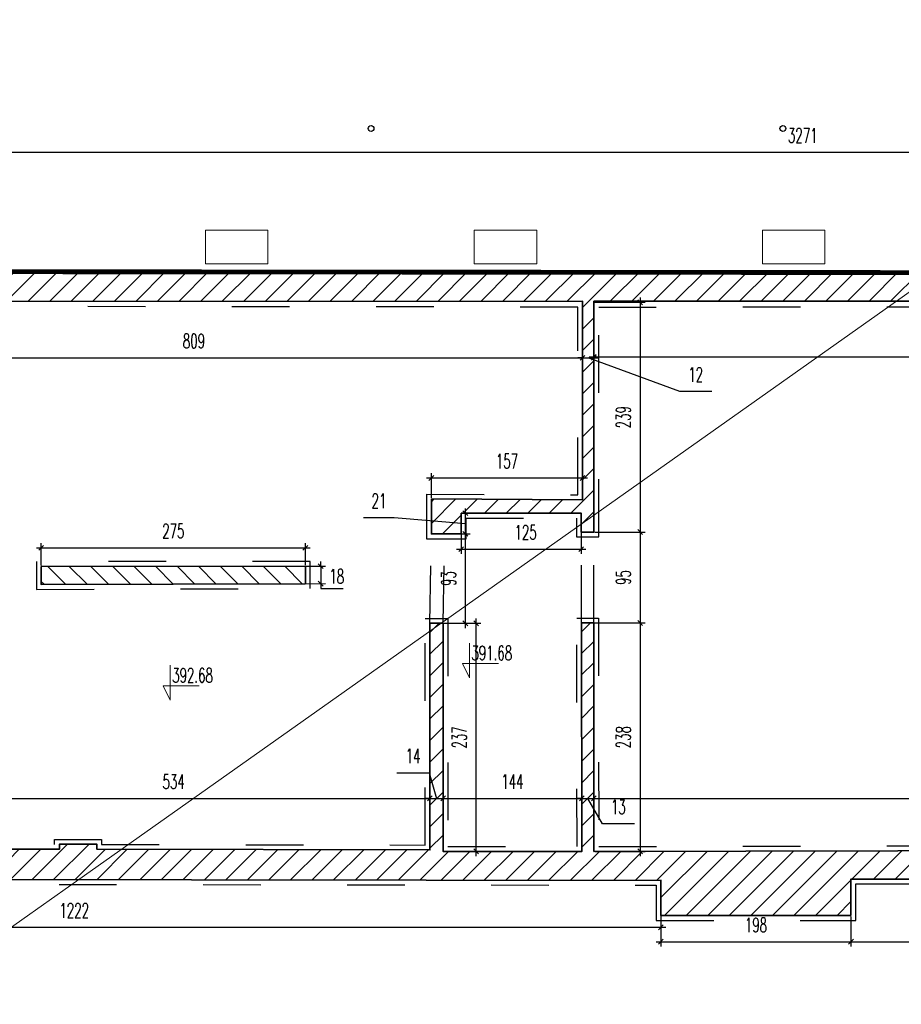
# Model space of a CAD drawing. Header units: millimetres. Extents: x 19887 to 192597, y -14203 to 39042.
# Tile 10 of 256: x 23538 to 24456, y -10427 to -9403. Entities that reach past the tile are written whole.
import ezdxf

# ---------------------------------------------------------------- set-up
doc = ezdxf.new("R2010")
doc.units = ezdxf.units.MM
doc.linetypes.add('ACAD_ISO03W100', pattern=[30, 12, -18])
doc.linetypes.add('DASHED2', pattern=[9.525, 6.35, -3.175])
doc.layers.get('Defpoints').update_dxf_attribs({"color": 4})
for name, color, linetype in [('A_DBA-RAMKI', 6, 'Continuous'), ('A_DBA_WPUSTY SAN', 150, 'Continuous'), ('Basen_rzut_poziom_1_widok', 252, 'Continuous'), ('Sufit podwieszany', 252, 'Continuous'), ('Wymiarowanie', 3, 'Continuous'), ('Wypełnienie', 252, 'Continuous')]:
    doc.layers.add(name, color=color, linetype=linetype)
for name, color, linetype, lineweight in [('Basen_rzut_poziom_1_obrys', 252, 'Continuous', 35), ('koty wysokościowe', 252, 'Continuous', 0), ('Schody', 252, 'Continuous', 5), ('Tabela', 1, 'Continuous', 0)]:
    doc.layers.add(name, color=color, linetype=linetype, lineweight=lineweight)
doc.styles.add('ROMANS', font='romans.shx', dxfattribs={"width": 0.6})
doc.styles.get("Standard").update_dxf_attribs({"font": 'arial.ttf'})
doc.dimstyles.new('000001FB70622F18', dxfattribs={"dimtxt": 20, "dimasz": 5, "dimexe": 5, "dimexo": 1, "dimgap": 20, "dimtad": 1, "dimtoh": 1, "dimdec": 0, "dimtxsty": 'Standard', "dimblk": 'OBLIQUE', "dimcen": 0, "dimdle": 5, "dimclrd": 252, "dimclre": 252, "dimclrt": 252, "dimadec": 0, "dimazin": 0, "dimtfac": 1, "dimtdec": 0, "dimtmove": 0, "dimatfit": 3, "dimldrblk": 'OBLIQUE', "dimfxl": 150, "dimfxlon": 1, "dimlwd": 25, "dimlwe": 25, "dimarcsym": 1})
pattern_1 = [(45, (-31599.654, -23084.227), (-11.22532, 11.22532), [])]

# ---------------------------------------------------------------- blocks, each defined once
blk = doc.blocks.new('_Oblique')
at = {"color": 0, "linetype": 'ByBlock', "lineweight": -2}
blk.add_line((-0.5, -0.5), (0.5, 0.5), dxfattribs=at)
blk = doc.blocks.new('*D606')
at = {"layer": 'Defpoints', "color": 0}
for p in [(1217.6, -3822.8), (408.5, -3823.1), (1217.6, -3881.6)]:
    blk.add_point(p, dxfattribs=at)
at = {"layer": 'Wymiarowanie', "color": 252, "linetype": 'Continuous', "lineweight": 25}
for p, q in [((408.5, -3824.1), (408.5, -3886.6)), ((1217.6, -3823.8), (1217.6, -3886.6)), ((403.5, -3881.6), (1222.6, -3881.6))]:
    blk.add_line(p, q, dxfattribs=at)
at = {"layer": 'Wymiarowanie', "color": 252, "linetype": 'ByBlock', "lineweight": 25, "xscale": 5, "yscale": 5, "zscale": 5, "rotation": 180}
blk.add_blockref('_Oblique', (408.5, -3881.6), dxfattribs=at)
at = {"layer": 'Wymiarowanie', "color": 252, "linetype": 'ByBlock', "lineweight": 25, "xscale": 5, "yscale": 5, "zscale": 5}
blk.add_blockref('_Oblique', (1217.6, -3881.6), dxfattribs=at)
at = {"layer": 'Wymiarowanie', "color": 252, "insert": (813, -3864.1), "char_height": 15, "attachment_point": 5, "style": 'ROMANS'}
blk.add_mtext('809', dxfattribs=at)
blk = doc.blocks.new('*D608')
at = {"layer": 'Defpoints', "color": 0}
for p in [(1217.6, -3822.8), (1229.4, -3822.8), (1229.4, -3881.6)]:
    blk.add_point(p, dxfattribs=at)
at = {"layer": 'Wymiarowanie', "color": 252, "linetype": 'Continuous', "lineweight": 25}
for p, q in [((1217.6, -3823.8), (1217.6, -3886.6)), ((1229.4, -3823.8), (1229.4, -3886.6)), ((1212.6, -3881.6), (1234.4, -3881.6)), ((1217.6, -3881.6), (1212.6, -3881.6)), ((1318.8, -3916.6), (1223.5, -3881.6)), ((1229.4, -3881.6), (1234.4, -3881.6)), ((1352.1, -3916.6), (1318.8, -3916.6))]:
    blk.add_line(p, q, dxfattribs=at)
at = {"layer": 'Wymiarowanie', "color": 252, "linetype": 'ByBlock', "lineweight": 25, "xscale": 5, "yscale": 5, "zscale": 5}
blk.add_blockref('_Oblique', (1217.6, -3881.6), dxfattribs=at)
at = {"layer": 'Wymiarowanie', "color": 252, "linetype": 'ByBlock', "lineweight": 25, "xscale": 5, "yscale": 5, "zscale": 5, "rotation": 180}
blk.add_blockref('_Oblique', (1229.4, -3881.6), dxfattribs=at)
at = {"layer": 'Wymiarowanie', "color": 252, "insert": (1335.4, -3899.1), "char_height": 15, "attachment_point": 5, "style": 'ROMANS'}
blk.add_mtext('12', dxfattribs=at)
blk = doc.blocks.new('*D609')
at = {"layer": 'Defpoints', "color": 0}
for p in [(1229.4, -3822.8), (2344.3, -3822.5), (2344.3, -3880.7)]:
    blk.add_point(p, dxfattribs=at)
at = {"layer": 'Wymiarowanie', "color": 252, "linetype": 'Continuous', "lineweight": 25}
for p, q in [((1229.4, -3823.8), (1229.4, -3885.7)), ((2344.3, -3823.5), (2344.3, -3885.7)), ((1224.4, -3880.7), (2349.3, -3880.7))]:
    blk.add_line(p, q, dxfattribs=at)
at = {"layer": 'Wymiarowanie', "color": 252, "linetype": 'ByBlock', "lineweight": 25, "xscale": 5, "yscale": 5, "zscale": 5, "rotation": 180}
blk.add_blockref('_Oblique', (1229.4, -3880.7), dxfattribs=at)
at = {"layer": 'Wymiarowanie', "color": 252, "linetype": 'ByBlock', "lineweight": 25, "xscale": 5, "yscale": 5, "zscale": 5}
blk.add_blockref('_Oblique', (2344.3, -3880.7), dxfattribs=at)
at = {"layer": 'Wymiarowanie', "color": 252, "insert": (1786.8, -3863.2), "char_height": 15, "attachment_point": 5, "style": 'ROMANS'}
blk.add_mtext('1115', dxfattribs=at)
blk = doc.blocks.new('*D688')
at = {"layer": 'Defpoints', "color": 0}
for p in [(524.9, -4340.2), (1058.7, -4340.2), (1058.7, -4340.2)]:
    blk.add_point(p, dxfattribs=at)
at = {"layer": 'Wymiarowanie', "color": 252, "linetype": 'Continuous', "lineweight": 25}
for p, q in [((524.9, -4339.2), (524.9, -4335.2)), ((1058.7, -4339.2), (1058.7, -4335.2)), ((519.9, -4340.2), (1063.7, -4340.2))]:
    blk.add_line(p, q, dxfattribs=at)
at = {"layer": 'Wymiarowanie', "color": 252, "linetype": 'ByBlock', "lineweight": 25, "xscale": 5, "yscale": 5, "zscale": 5, "rotation": 180}
blk.add_blockref('_Oblique', (524.9, -4340.2), dxfattribs=at)
at = {"layer": 'Wymiarowanie', "color": 252, "linetype": 'ByBlock', "lineweight": 25, "xscale": 5, "yscale": 5, "zscale": 5}
blk.add_blockref('_Oblique', (1058.7, -4340.2), dxfattribs=at)
at = {"layer": 'Wymiarowanie', "color": 252, "insert": (791.8, -4322.7), "char_height": 15, "attachment_point": 5, "style": 'ROMANS'}
blk.add_mtext('534', dxfattribs=at)
blk = doc.blocks.new('*D687')
at = {"layer": 'Defpoints', "color": 0}
for p in [(1058.7, -4340.2), (1072.4, -4340.2), (1072.4, -4340.2)]:
    blk.add_point(p, dxfattribs=at)
at = {"layer": 'Wymiarowanie', "color": 252, "linetype": 'Continuous', "lineweight": 25}
for p, q in [((1024.2, -4313.7), (1057.9, -4313.7)), ((1057.9, -4313.7), (1065.5, -4340.2)), ((1058.7, -4339.2), (1058.7, -4335.2)), ((1072.4, -4339.2), (1072.4, -4335.2)), ((1053.7, -4340.2), (1077.4, -4340.2)), ((1058.7, -4340.2), (1053.7, -4340.2)), ((1072.4, -4340.2), (1077.4, -4340.2))]:
    blk.add_line(p, q, dxfattribs=at)
at = {"layer": 'Wymiarowanie', "color": 252, "linetype": 'ByBlock', "lineweight": 25, "xscale": 5, "yscale": 5, "zscale": 5}
blk.add_blockref('_Oblique', (1058.7, -4340.2), dxfattribs=at)
at = {"layer": 'Wymiarowanie', "color": 252, "linetype": 'ByBlock', "lineweight": 25, "xscale": 5, "yscale": 5, "zscale": 5, "rotation": 180}
blk.add_blockref('_Oblique', (1072.4, -4340.2), dxfattribs=at)
at = {"layer": 'Wymiarowanie', "color": 252, "insert": (1041.1, -4296.2), "char_height": 15, "attachment_point": 5, "style": 'ROMANS'}
blk.add_mtext('14', dxfattribs=at)
blk = doc.blocks.new('*D689')
at = {"layer": 'Defpoints', "color": 0}
for p in [(1072.4, -4340.2), (1216.8, -4337.7), (1216.8, -4340.2)]:
    blk.add_point(p, dxfattribs=at)
at = {"layer": 'Wymiarowanie', "color": 252, "linetype": 'Continuous', "lineweight": 25}
for p, q in [((1072.4, -4339.2), (1072.4, -4335.2)), ((1067.4, -4340.2), (1221.8, -4340.2)), ((1216.8, -4338.7), (1216.8, -4345.2))]:
    blk.add_line(p, q, dxfattribs=at)
at = {"layer": 'Wymiarowanie', "color": 252, "linetype": 'ByBlock', "lineweight": 25, "xscale": 5, "yscale": 5, "zscale": 5, "rotation": 180}
blk.add_blockref('_Oblique', (1072.4, -4340.2), dxfattribs=at)
at = {"layer": 'Wymiarowanie', "color": 252, "linetype": 'ByBlock', "lineweight": 25, "xscale": 5, "yscale": 5, "zscale": 5}
blk.add_blockref('_Oblique', (1216.8, -4340.2), dxfattribs=at)
at = {"layer": 'Wymiarowanie', "color": 252, "insert": (1144.6, -4322.7), "char_height": 15, "attachment_point": 5, "style": 'ROMANS'}
blk.add_mtext('144', dxfattribs=at)
blk = doc.blocks.new('*D690')
at = {"layer": 'Defpoints', "color": 0}
for p in [(1216.8, -4337.7), (1229.4, -4338), (1229.4, -4340.2)]:
    blk.add_point(p, dxfattribs=at)
at = {"layer": 'Wymiarowanie', "color": 252, "linetype": 'Continuous', "lineweight": 25}
for p, q in [((1211.8, -4340.2), (1234.4, -4340.2)), ((1216.8, -4340.2), (1211.8, -4340.2)), ((1216.8, -4338.7), (1216.8, -4345.2)), ((1238.3, -4366.6), (1223.1, -4340.2)), ((1229.4, -4339), (1229.4, -4345.2)), ((1229.4, -4340.2), (1234.4, -4340.2)), ((1271.6, -4366.6), (1238.3, -4366.6))]:
    blk.add_line(p, q, dxfattribs=at)
at = {"layer": 'Wymiarowanie', "color": 252, "linetype": 'ByBlock', "lineweight": 25, "xscale": 5, "yscale": 5, "zscale": 5}
blk.add_blockref('_Oblique', (1216.8, -4340.2), dxfattribs=at)
at = {"layer": 'Wymiarowanie', "color": 252, "linetype": 'ByBlock', "lineweight": 25, "xscale": 5, "yscale": 5, "zscale": 5, "rotation": 180}
blk.add_blockref('_Oblique', (1229.4, -4340.2), dxfattribs=at)
at = {"layer": 'Wymiarowanie', "color": 252, "insert": (1254.9, -4349.1), "char_height": 15, "attachment_point": 5, "style": 'ROMANS'}
blk.add_mtext('13', dxfattribs=at)
blk = doc.blocks.new('*D691')
at = {"layer": 'Defpoints', "color": 0}
for p in [(1229.4, -4338), (2337.7, -4340.2), (2337.7, -4393.1)]:
    blk.add_point(p, dxfattribs=at)
at = {"layer": 'Wymiarowanie', "color": 252, "linetype": 'Continuous', "lineweight": 25}
for p, q in [((2337.7, -4392.1), (2337.7, -4335.2)), ((1224.4, -4340.2), (2342.7, -4340.2)), ((1229.4, -4339), (1229.4, -4345.2))]:
    blk.add_line(p, q, dxfattribs=at)
at = {"layer": 'Wymiarowanie', "color": 252, "linetype": 'ByBlock', "lineweight": 25, "xscale": 5, "yscale": 5, "zscale": 5, "rotation": 180}
blk.add_blockref('_Oblique', (1229.4, -4340.2), dxfattribs=at)
at = {"layer": 'Wymiarowanie', "color": 252, "linetype": 'ByBlock', "lineweight": 25, "xscale": 5, "yscale": 5, "zscale": 5}
blk.add_blockref('_Oblique', (2337.7, -4340.2), dxfattribs=at)
at = {"layer": 'Wymiarowanie', "color": 252, "insert": (1783.6, -4322.7), "char_height": 15, "attachment_point": 5, "style": 'ROMANS'}
blk.add_mtext('1108', dxfattribs=at)
blk = doc.blocks.new('*D728')
at = {"layer": 'Defpoints', "color": 0}
for p in [(1229.4, -3823.8), (1229.4, -4063), (1277.7, -4063)]:
    blk.add_point(p, dxfattribs=at)
at = {"layer": 'Wymiarowanie', "color": 252, "linetype": 'Continuous', "lineweight": 25}
for p, q in [((1277.7, -3818.8), (1277.7, -4068)), ((1230.4, -3823.8), (1282.7, -3823.8)), ((1230.4, -4063), (1282.7, -4063))]:
    blk.add_line(p, q, dxfattribs=at)
at = {"layer": 'Wymiarowanie', "color": 252, "linetype": 'ByBlock', "lineweight": 25, "xscale": 5, "yscale": 5, "zscale": 5}
for p, rotation in [((1277.7, -3823.8), 90), ((1277.7, -4063), 270)]:
    blk.add_blockref('_Oblique', p, dxfattribs=dict(at, rotation=rotation))
at = {"layer": 'Wymiarowanie', "color": 252, "insert": (1260.2, -3943.4), "char_height": 15, "attachment_point": 5, "rotation": 90, "style": 'ROMANS'}
blk.add_mtext('239', dxfattribs=at)
blk = doc.blocks.new('*D674')
at = {"layer": 'Defpoints', "color": 0}
for p in [(1229.4, -4063), (1229.2, -4157.6), (1277.7, -4157.6)]:
    blk.add_point(p, dxfattribs=at)
at = {"layer": 'Wymiarowanie', "color": 252, "linetype": 'Continuous', "lineweight": 25}
for p, q in [((1277.7, -4058), (1277.7, -4162.6)), ((1230.4, -4063), (1282.7, -4063)), ((1230.2, -4157.6), (1282.7, -4157.6))]:
    blk.add_line(p, q, dxfattribs=at)
at = {"layer": 'Wymiarowanie', "color": 252, "linetype": 'ByBlock', "lineweight": 25, "xscale": 5, "yscale": 5, "zscale": 5}
for p, rotation in [((1277.7, -4063), 90), ((1277.7, -4157.6), 270)]:
    blk.add_blockref('_Oblique', p, dxfattribs=dict(at, rotation=rotation))
at = {"layer": 'Wymiarowanie', "color": 252, "insert": (1260.2, -4110.3), "char_height": 15, "attachment_point": 5, "rotation": 90, "style": 'ROMANS'}
blk.add_mtext('95', dxfattribs=at)
blk = doc.blocks.new('*D724')
at = {"layer": 'Defpoints', "color": 0}
for p in [(1229.2, -4157.6), (1229.5, -4395.4), (1277.7, -4395.4)]:
    blk.add_point(p, dxfattribs=at)
at = {"layer": 'Wymiarowanie', "color": 252, "linetype": 'Continuous', "lineweight": 25}
for p, q in [((1230.2, -4157.6), (1282.7, -4157.6)), ((1277.7, -4152.6), (1277.7, -4400.4)), ((1230.5, -4395.4), (1282.7, -4395.4))]:
    blk.add_line(p, q, dxfattribs=at)
at = {"layer": 'Wymiarowanie', "color": 252, "linetype": 'ByBlock', "lineweight": 25, "xscale": 5, "yscale": 5, "zscale": 5}
for p, rotation in [((1277.7, -4157.6), 90), ((1277.7, -4395.4), 270)]:
    blk.add_blockref('_Oblique', p, dxfattribs=dict(at, rotation=rotation))
at = {"layer": 'Wymiarowanie', "color": 252, "insert": (1260.2, -4276.5), "char_height": 15, "attachment_point": 5, "rotation": 90, "style": 'ROMANS'}
blk.add_mtext('238', dxfattribs=at)
blk = doc.blocks.new('*D729')
at = {"layer": 'Defpoints', "color": 0}
for p in [(1072.4, -4158), (1106.8, -4158), (1072.4, -4395.4)]:
    blk.add_point(p, dxfattribs=at)
at = {"layer": 'Wymiarowanie', "color": 252, "linetype": 'Continuous', "lineweight": 25}
for p, q in [((1073.4, -4158), (1111.8, -4158)), ((1106.8, -4400.4), (1106.8, -4153)), ((1073.4, -4395.4), (1111.8, -4395.4))]:
    blk.add_line(p, q, dxfattribs=at)
at = {"layer": 'Wymiarowanie', "color": 252, "linetype": 'ByBlock', "lineweight": 25, "xscale": 5, "yscale": 5, "zscale": 5}
for p, rotation in [((1106.8, -4158), 90), ((1106.8, -4395.4), 270)]:
    blk.add_blockref('_Oblique', p, dxfattribs=dict(at, rotation=rotation))
at = {"layer": 'Wymiarowanie', "color": 252, "insert": (1089.3, -4276.7), "char_height": 15, "attachment_point": 5, "rotation": 90, "style": 'ROMANS'}
blk.add_mtext('237', dxfattribs=at)
blk = doc.blocks.new('*D731')
at = {"layer": 'Defpoints', "color": 0}
for p in [(1091.3, -4064.9), (1095.6, -4064.9), (1072.4, -4158)]:
    blk.add_point(p, dxfattribs=at)
at = {"layer": 'Wymiarowanie', "color": 252, "linetype": 'Continuous', "lineweight": 25}
for p, q in [((1092.3, -4064.9), (1100.6, -4064.9)), ((1095.6, -4163), (1095.6, -4059.9)), ((1073.4, -4158), (1100.6, -4158))]:
    blk.add_line(p, q, dxfattribs=at)
at = {"layer": 'Wymiarowanie', "color": 252, "linetype": 'ByBlock', "lineweight": 25, "xscale": 5, "yscale": 5, "zscale": 5}
for p, rotation in [((1095.6, -4064.9), 90.00000000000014), ((1095.6, -4158), 270.0000000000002)]:
    blk.add_blockref('_Oblique', p, dxfattribs=dict(at, rotation=rotation))
at = {"layer": 'Wymiarowanie', "color": 252, "insert": (1078.1, -4111.4), "char_height": 15, "attachment_point": 5, "rotation": 90, "style": 'ROMANS'}
blk.add_mtext('93', dxfattribs=at)
blk = doc.blocks.new('*D732')
at = {"layer": 'Defpoints', "color": 0}
for p in [(1091.3, -4043.4), (1095.6, -4043.4), (1091.3, -4064.9)]:
    blk.add_point(p, dxfattribs=at)
at = {"layer": 'Wymiarowanie', "color": 252, "linetype": 'Continuous', "lineweight": 25}
for p, q in [((989.6, -4048), (1021.6, -4048)), ((1021.6, -4048), (1095.6, -4054.2)), ((1092.3, -4043.4), (1100.6, -4043.4)), ((1095.6, -4069.9), (1095.6, -4038.4)), ((1092.3, -4064.9), (1100.6, -4064.9))]:
    blk.add_line(p, q, dxfattribs=at)
at = {"layer": 'Wymiarowanie', "color": 252, "linetype": 'ByBlock', "lineweight": 25, "xscale": 5, "yscale": 5, "zscale": 5}
for p, rotation in [((1095.6, -4043.4), 90), ((1095.6, -4064.9), 270)]:
    blk.add_blockref('_Oblique', p, dxfattribs=dict(at, rotation=rotation))
at = {"layer": 'Wymiarowanie', "color": 252, "insert": (1005.6, -4030.5), "char_height": 15, "attachment_point": 5, "style": 'ROMANS'}
blk.add_mtext('21', dxfattribs=at)
blk = doc.blocks.new('*D733')
at = {"layer": 'Defpoints', "color": 0}
for p in [(1091.3, -4043.4), (1216.2, -4043.4), (1216.2, -4080.8)]:
    blk.add_point(p, dxfattribs=at)
at = {"layer": 'Wymiarowanie', "color": 252, "linetype": 'Continuous', "lineweight": 25}
for p, q in [((1091.3, -4044.4), (1091.3, -4085.8)), ((1216.2, -4044.4), (1216.2, -4085.8)), ((1086.3, -4080.8), (1221.2, -4080.8))]:
    blk.add_line(p, q, dxfattribs=at)
at = {"layer": 'Wymiarowanie', "color": 252, "linetype": 'ByBlock', "lineweight": 25, "xscale": 5, "yscale": 5, "zscale": 5, "rotation": 180}
blk.add_blockref('_Oblique', (1091.3, -4080.8), dxfattribs=at)
at = {"layer": 'Wymiarowanie', "color": 252, "linetype": 'ByBlock', "lineweight": 25, "xscale": 5, "yscale": 5, "zscale": 5}
blk.add_blockref('_Oblique', (1216.2, -4080.8), dxfattribs=at)
at = {"layer": 'Wymiarowanie', "color": 252, "insert": (1158.3, -4063.3), "char_height": 15, "attachment_point": 5, "style": 'ROMANS'}
blk.add_mtext('125', dxfattribs=at)
blk = doc.blocks.new('*D730')
at = {"layer": 'Defpoints', "color": 0}
for p in [(1217.6, -4006.7), (1060.2, -4028.4), (1217.6, -4028.4)]:
    blk.add_point(p, dxfattribs=at)
at = {"layer": 'Wymiarowanie', "color": 252, "linetype": 'Continuous', "lineweight": 25}
for p, q in [((1055.2, -4006.7), (1222.6, -4006.7)), ((1060.2, -4027.4), (1060.2, -4001.7)), ((1217.6, -4027.4), (1217.6, -4001.7))]:
    blk.add_line(p, q, dxfattribs=at)
at = {"layer": 'Wymiarowanie', "color": 252, "linetype": 'ByBlock', "lineweight": 25, "xscale": 5, "yscale": 5, "zscale": 5}
for p, rotation in [((1060.2, -4006.7), 180.0002921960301), ((1217.6, -4006.7), 0.0002921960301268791)]:
    blk.add_blockref('_Oblique', p, dxfattribs=dict(at, rotation=rotation))
at = {"layer": 'Wymiarowanie', "color": 252, "insert": (1138.9, -3989.2), "char_height": 15, "attachment_point": 5, "rotation": 0.0003, "style": 'ROMANS'}
blk.add_mtext('157', dxfattribs=at)
blk = doc.blocks.new('*D735')
at = {"layer": 'Defpoints', "color": 0}
for p in [(929, -4079.4), (654, -4098.7), (929, -4098.6)]:
    blk.add_point(p, dxfattribs=at)
at = {"layer": 'Wymiarowanie', "color": 252, "linetype": 'Continuous', "lineweight": 25}
for p, q in [((654, -4097.7), (654, -4074.4)), ((929, -4097.6), (929, -4074.4)), ((649, -4079.4), (934, -4079.4))]:
    blk.add_line(p, q, dxfattribs=at)
at = {"layer": 'Wymiarowanie', "color": 252, "linetype": 'ByBlock', "lineweight": 25, "xscale": 5, "yscale": 5, "zscale": 5}
for p, rotation in [((654, -4079.4), 180.0164104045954), ((929, -4079.4), 0.01641040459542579)]:
    blk.add_blockref('_Oblique', p, dxfattribs=dict(at, rotation=rotation))
at = {"layer": 'Wymiarowanie', "color": 252, "insert": (791.5, -4061.9), "char_height": 15, "attachment_point": 5, "rotation": 0.0164, "style": 'ROMANS'}
blk.add_mtext('275', dxfattribs=at)
blk = doc.blocks.new('*D736')
at = {"layer": 'Defpoints', "color": 0}
for p in [(929, -4098.6), (929.1, -4116.8), (945, -4116.7)]:
    blk.add_point(p, dxfattribs=at)
at = {"layer": 'Wymiarowanie', "color": 252, "linetype": 'Continuous', "lineweight": 25}
for p, q in [((930, -4098.6), (950, -4098.5)), ((945, -4098.6), (945, -4093.6)), ((945, -4098.6), (945, -4116.7)), ((930.1, -4116.8), (950, -4116.7)), ((945, -4116.7), (945.1, -4121.7)), ((945.1, -4121.7), (968.4, -4121.7))]:
    blk.add_line(p, q, dxfattribs=at)
at = {"layer": 'Wymiarowanie', "color": 252, "linetype": 'ByBlock', "lineweight": 25, "xscale": 5, "yscale": 5, "zscale": 5}
for p, rotation in [((945, -4098.6), 270.2052291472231), ((945, -4116.7), 90.20522914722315)]:
    blk.add_blockref('_Oblique', p, dxfattribs=dict(at, rotation=rotation))
at = {"layer": 'Wymiarowanie', "color": 252, "insert": (961.7, -4109.2), "char_height": 15, "attachment_point": 5, "style": 'ROMANS'}
blk.add_mtext('18', dxfattribs=at)
blk = doc.blocks.new('*D783')
at = {"layer": 'Defpoints', "color": 0}
for p in [(77.4, -4424), (1299.2, -4424), (1299.2, -4474.4)]:
    blk.add_point(p, dxfattribs=at)
at = {"layer": 'Wymiarowanie', "color": 252, "linetype": 'Continuous', "lineweight": 25}
for p, q in [((77.4, -4425), (77.4, -4479.4)), ((1299.2, -4425), (1299.2, -4479.4)), ((72.4, -4474.4), (1304.2, -4474.4))]:
    blk.add_line(p, q, dxfattribs=at)
at = {"layer": 'Wymiarowanie', "color": 252, "linetype": 'ByBlock', "lineweight": 25, "xscale": 5, "yscale": 5, "zscale": 5, "rotation": 180}
blk.add_blockref('_Oblique', (77.4, -4474.4), dxfattribs=at)
at = {"layer": 'Wymiarowanie', "color": 252, "linetype": 'ByBlock', "lineweight": 25, "xscale": 5, "yscale": 5, "zscale": 5}
blk.add_blockref('_Oblique', (1299.2, -4474.4), dxfattribs=at)
at = {"layer": 'Wymiarowanie', "color": 252, "insert": (688.3, -4456.9), "char_height": 15, "attachment_point": 5, "style": 'ROMANS'}
blk.add_mtext('1222', dxfattribs=at)
blk = doc.blocks.new('*D784')
at = {"layer": 'Defpoints', "color": 0}
for p in [(1299.2, -4424), (1497.1, -4462.2), (1497.1, -4489.4)]:
    blk.add_point(p, dxfattribs=at)
at = {"layer": 'Wymiarowanie', "color": 252, "linetype": 'Continuous', "lineweight": 25}
for p, q in [((1299.2, -4425), (1299.2, -4494.4)), ((1497.1, -4463.2), (1497.1, -4494.4)), ((1294.2, -4489.4), (1502.1, -4489.4))]:
    blk.add_line(p, q, dxfattribs=at)
at = {"layer": 'Wymiarowanie', "color": 252, "linetype": 'ByBlock', "lineweight": 25, "xscale": 5, "yscale": 5, "zscale": 5, "rotation": 180}
blk.add_blockref('_Oblique', (1299.2, -4489.4), dxfattribs=at)
at = {"layer": 'Wymiarowanie', "color": 252, "linetype": 'ByBlock', "lineweight": 25, "xscale": 5, "yscale": 5, "zscale": 5}
blk.add_blockref('_Oblique', (1497.1, -4489.4), dxfattribs=at)
at = {"layer": 'Wymiarowanie', "color": 252, "insert": (1398.2, -4471.9), "char_height": 15, "attachment_point": 5, "style": 'ROMANS'}
blk.add_mtext('198', dxfattribs=at)
blk = doc.blocks.new('*D785')
at = {"layer": 'Defpoints', "color": 0}
for p in [(1809.5, -4424.2), (1497.1, -4462.2), (1809.5, -4489.4)]:
    blk.add_point(p, dxfattribs=at)
at = {"layer": 'Wymiarowanie', "color": 252, "linetype": 'Continuous', "lineweight": 25}
for p, q in [((1809.5, -4425.2), (1809.5, -4494.4)), ((1497.1, -4463.2), (1497.1, -4494.4)), ((1492.1, -4489.4), (1814.5, -4489.4))]:
    blk.add_line(p, q, dxfattribs=at)
at = {"layer": 'Wymiarowanie', "color": 252, "linetype": 'ByBlock', "lineweight": 25, "xscale": 5, "yscale": 5, "zscale": 5, "rotation": 180}
blk.add_blockref('_Oblique', (1497.1, -4489.4), dxfattribs=at)
at = {"layer": 'Wymiarowanie', "color": 252, "linetype": 'ByBlock', "lineweight": 25, "xscale": 5, "yscale": 5, "zscale": 5}
blk.add_blockref('_Oblique', (1809.5, -4489.4), dxfattribs=at)
at = {"layer": 'Wymiarowanie', "color": 252, "insert": (1653.3, -4471.9), "char_height": 15, "attachment_point": 5, "style": 'ROMANS'}
blk.add_mtext('312', dxfattribs=at)
blk = doc.blocks.new('*D1017')
at = {"layer": 'Defpoints', "color": 0}
for p in [(3082.3, -3667.7), (-188.6, -3790.9), (3082.3, -3793.4)]:
    blk.add_point(p, dxfattribs=at)
at = {"layer": 'Wymiarowanie', "color": 252, "linetype": 'Continuous', "lineweight": 25}
for p, q in [((-193.6, -3667.7), (3087.3, -3667.7)), ((-188.6, -3789.9), (-188.6, -3662.7)), ((3082.3, -3792.4), (3082.3, -3662.7))]:
    blk.add_line(p, q, dxfattribs=at)
at = {"layer": 'Wymiarowanie', "color": 252, "linetype": 'ByBlock', "lineweight": 25, "xscale": 5, "yscale": 5, "zscale": 5, "rotation": 180}
blk.add_blockref('_Oblique', (-188.6, -3667.7), dxfattribs=at)
at = {"layer": 'Wymiarowanie', "color": 252, "linetype": 'ByBlock', "lineweight": 25, "xscale": 5, "yscale": 5, "zscale": 5}
blk.add_blockref('_Oblique', (3082.3, -3667.7), dxfattribs=at)
at = {"layer": 'Wymiarowanie', "color": 252, "insert": (1446.9, -3650.2), "char_height": 15, "attachment_point": 5, "style": 'ROMANS'}
blk.add_mtext('3271', dxfattribs=at)
blk = doc.blocks.new('G$CF5E15B28')
at = {"layer": 'Wypełnienie'}
h = blk.add_hatch(dxfattribs=at)
h.set_pattern_fill('ANSI31', color=253, scale=5, angle=90)
h.set_pattern_definition(pattern_1)
h.paths.add_polyline_path([(2527.8, -3792.9), (385.5, -3790.8), (385.5, -3821.9), (390.8, -3821.6), (392, -3911.6), (408, -3911.6), (408.5, -3823.1), (1217.6, -3822.8), (1217.6, -4029.4), (1060.2, -4028.4), (1060.2, -4064.9), (1091.3, -4064.9), (1091.3, -4043.4), (1216.2, -4043.4), (1216.2, -4063), (1229.4, -4063), (1229.4, -3822.8), (2344.3, -3822.5), (2342.3, -4063.7), (2467.7, -4063.7), (2464.4, -4396.6), (2455.3, -4396.6), (2455.9, -4416.9), (2453.7, -4416.9), (2453.7, -4424.3), (2581.4, -4423.9), (2581.4, -4414.9), (2578.5, -4414.9), (2579, -4396.2), (2506, -4396.2), (2505.7, -4368.4), (2476.6, -4368.7), (2481.5, -4046.9), (2354.3, -4047.2), (2356.9, -3822.5), (2527.8, -3822.3)])
h = blk.add_hatch(dxfattribs=at)
h.set_pattern_fill('ANSI31', color=253, scale=5, angle=90)
h.set_pattern_definition(pattern_1)
h.paths.add_polyline_path([(1497.1, -4424.2), (1809.5, -4424.2), (1811.2, -4463.7), (1939.1, -4462.8), (1939.1, -4424), (2222.2, -4424), (2222.2, -4436.4), (2251.3, -4436.4), (2251.3, -4423.5), (2358.6, -4423.5), (2358.6, -4417.1), (2355.4, -4417.1), (2357.9, -4157.6), (2341.2, -4157.6), (2337.7, -4393.1), (1229.5, -4395.4), (1229.2, -4157.6), (1216.6, -4157.6), (1216.9, -4395.4), (1072.4, -4395.4), (1072.4, -4158), (1058.7, -4158), (1058.7, -4393.8), (711.9, -4393.2), (711.9, -4387.9), (672.9, -4387.9), (672.9, -4393.2), (524.9, -4393.2), (524.9, -4050.7), (495.5, -4050.7), (495.5, -4069.3), (509.5, -4069.3), (509.5, -4166.6), (389.4, -4166.6), (389.4, -4180.9), (510.4, -4179.5), (511.6, -4393.2), (113.5, -4393.6), (113.3, -4271.1), (81.7, -4271.2), (82, -4377.5), (63, -4377.5), (63, -4414.7), (77.4, -4414.7), (77.4, -4424), (1299.2, -4425.6), (1299.2, -4462.2), (1497.1, -4462.2)])
h = blk.add_hatch(dxfattribs=at)
h.set_pattern_fill('ANSI31', color=253, scale=5, angle=90)
h.set_pattern_definition([(135, (11069.844, 39345.104), (-11.22532, -11.22532), [])])
h.paths.add_polyline_path([(654, -4098.7), (654, -4117.7), (929, -4116.8), (929, -4098.6)])
at = {"layer": 'Basen_rzut_poziom_1_obrys', "color": 253, "elevation": 0}
for points in [[(385.5, -3821.9), (385.5, -3790.8), (2527.8, -3792.9)], [(1060.2, -4028.4), (1217.6, -4029.4), (1217.6, -3822.8), (408.5, -3823.1), (408, -3911.6), (392, -3911.6), (390.8, -3821.6), (385.5, -3821.9)], [(1060.2, -4028.4), (1060.2, -4064.9), (1091.3, -4064.9), (1091.3, -4043.4), (1216.2, -4043.4), (1216.2, -4063), (1229.4, -4063), (1229.4, -3822.8), (2344.3, -3822.5)], [(389.4, -4180.9), (389.4, -4166.6), (509.5, -4166.6), (509.5, -4069.3), (495.5, -4069.3), (495.5, -4050.7), (524.9, -4050.7), (524.9, -4393.2), (672.9, -4393.2), (672.9, -4387.9), (711.9, -4387.9), (711.9, -4393.2), (1058.7, -4393.8), (1058.7, -4158), (1072.4, -4158), (1072.4, -4395.4), (1216.9, -4395.4), (1216.6, -4157.6), (1229.2, -4157.6), (1229.5, -4395.4)], [(654, -4098.7), (654, -4117.7), (929, -4116.8), (929, -4098.6), (654, -4098.7)], [(654, -4098.7), (654, -4117.7), (929, -4116.8), (929, -4098.6), (654, -4098.7)], [(1229.5, -4390.4), (1229.5, -4390.4)], [(1229.5, -4395.4), (2337.7, -4393.1)], [(1234.5, -4395.4), (1234.5, -4395.4)], [(77.4, -4424), (1299.2, -4425.6), (1299.2, -4462.2), (1497.1, -4462.2)], [(1497.1, -4462.2), (1497.1, -4424.2), (1809.5, -4424.2), (1811.2, -4463.7)]]:
    blk.add_lwpolyline(points, dxfattribs=at)
at = {"layer": 'Basen_rzut_poziom_1_widok', "color": 253, "linetype": 'ACAD_ISO03W100', "ltscale": 5, "elevation": 0}
for points in [[(1058.7, -4158), (1060.2, -4064.9)], [(1072.4, -4158), (1073.9, -4064.9)], [(1216.6, -4157.6), (1216.6, -4063)], [(1229.2, -4157.6), (1229.2, -4063)]]:
    blk.add_lwpolyline(points, dxfattribs=at)
at = {"layer": 'koty wysokościowe', "color": 253, "elevation": 0}
for points in [[(1100, -4178.5), (1100, -4214.7)], [(788.4, -4201.6), (788.4, -4237.9)], [(1092.5, -4199.7), (1100, -4199.7)], [(1100, -4214.7), (1092.5, -4199.7)], [(1100, -4199.7), (1130, -4199.7)], [(780.9, -4222.9), (788.4, -4222.9)], [(788.4, -4237.9), (780.9, -4222.9)], [(788.4, -4222.9), (818.4, -4222.9)]]:
    blk.add_lwpolyline(points, dxfattribs=at)
at = {"layer": 'Schody', "color": 253, "elevation": 0}
for points in [[(889.9, -3783.8), (824.9, -3783.8), (824.9, -3748.8), (889.9, -3748.8)], [(1169.9, -3783.8), (1104.9, -3783.8), (1104.9, -3748.8), (1169.9, -3748.8)], [(1469.9, -3783.8), (1404.9, -3783.8), (1404.9, -3748.8), (1469.9, -3748.8)]]:
    blk.add_lwpolyline(points, close=True, dxfattribs=at)
at = {"layer": 'Sufit podwieszany', "color": 253, "linetype": 'ACAD_ISO03W100', "ltscale": 5, "elevation": 0}
for points in [[(1055.2, -4023.4), (1212.6, -4024.4), (1212.6, -3828.8), (413.5, -3828.1), (412.9, -3916.6), (387, -3916.6), (385.9, -3826.8), (385.7, -3826.9)], [(1055.2, -4023.4), (1055.2, -4069.9), (1096.3, -4069.9), (1096.3, -4048.4), (1211.2, -4048.4), (1211.2, -4068), (1234.4, -4068), (1234.4, -3828.8), (2339.2, -3827.5)], [(384.4, -4185.9), (384.4, -4161.6), (504.5, -4161.6), (504.5, -4074.3), (490.5, -4074.3), (490.5, -4045.7), (529.9, -4045.7), (529.9, -4388.2), (667.9, -4388.2), (667.9, -4382.9), (716.9, -4382.9), (716.9, -4388.2), (1053.7, -4388.8), (1053.7, -4153), (1077.4, -4153), (1077.4, -4390.4), (1211.9, -4390.4), (1211.6, -4152.6), (1234.2, -4152.6), (1234.5, -4390.4)], [(1234.5, -4390.4), (2332.8, -4388.1)], [(72.5, -4429), (1294.2, -4430.6), (1294.2, -4467.2), (1502.1, -4467.2)], [(1502.1, -4467.2), (1502.1, -4429.2), (1804.7, -4429.2), (1806.4, -4468.8)]]:
    blk.add_lwpolyline(points, dxfattribs=at)
blk.add_lwpolyline([(649, -4093.7), (649, -4122.8), (934, -4121.7), (934, -4093.6)], close=True, dxfattribs=at)
at = {"layer": 'koty wysokościowe', "color": 253, "char_height": 15, "width": 21553.284, "attachment_point": 1, "style": 'ROMANS'}
for s, insert in [('391.68', (1101.9, -4181.4, 0)), ('392.68', (790.3, -4204.6, 0))]:
    blk.add_mtext(s, dxfattribs=dict(at, insert=insert))
at = {"layer": 'Wymiarowanie', "color": 253}
for base, p1, p2, angle, override, picture, middle in [((3082.3, -3667.7, 0), (-188.6, -3790.9, 0), (3082.3, -3793.4, 0), 0, {"dimtxt": 15, "dimgap": 10, "dimtxsty": 'ROMANS'}, '*D1017', (1446.9, -3650.2, 0)), ((1217.6, -3881.6, 0), (408.5, -3823.1, 0), (1217.6, -3822.8, 0), 0, {"dimtxt": 15, "dimgap": 10, "dimtxsty": 'ROMANS', "dimtmove": 1}, '*D606', (813, -3864.1, 0)), ((2344.3, -3880.7, 0), (1229.4, -3822.8, 0), (2344.3, -3822.5, 0), 0, {"dimtxt": 15, "dimgap": 10, "dimtxsty": 'ROMANS', "dimtmove": 1}, '*D609', (1786.8, -3863.2, 0)), ((1277.7, -4157.6, 0), (1229.4, -4063, 0), (1229.2, -4157.6, 0), 90, {"dimtxt": 15, "dimgap": 10, "dimtxsty": 'ROMANS', "dimtmove": 1}, '*D674', (1260.2, -4110.3, 0)), ((1095.6, -4064.9, 0), (1072.4, -4158, 0), (1091.3, -4064.9, 0), 270, {"dimtxt": 15, "dimgap": 10, "dimtxsty": 'ROMANS', "dimtmove": 1}, '*D731', (1078.1, -4111.4, 0)), ((1277.7, -4395.4, 0), (1229.2, -4157.6, 0), (1229.5, -4395.4, 0), 90, {"dimtxt": 15, "dimgap": 10, "dimtxsty": 'ROMANS', "dimtmove": 1}, '*D724', (1260.2, -4276.5, 0)), ((1058.7, -4340.2, 0), (524.9, -4340.2, 0), (1058.7, -4340.2, 0), 0, {"dimtxt": 15, "dimgap": 10, "dimtxsty": 'ROMANS', "dimtmove": 1}, '*D688', (791.8, -4322.7, 0)), ((1216.8, -4340.2, 0), (1072.4, -4340.2, 0), (1216.8, -4337.7, 0), 0, {"dimtxt": 15, "dimgap": 10, "dimtxsty": 'ROMANS', "dimtmove": 1}, '*D689', (1144.6, -4322.7, 0)), ((2337.7, -4340.2, 0), (1229.4, -4338, 0), (2337.7, -4393.1, 0), 0, {"dimtxt": 15, "dimgap": 10, "dimtxsty": 'ROMANS', "dimtmove": 1}, '*D691', (1783.6, -4322.7, 0)), ((1299.2, -4474.4, 0), (77.4, -4424, 0), (1299.2, -4424, 0), 0, {"dimtxt": 15, "dimgap": 10, "dimtxsty": 'ROMANS'}, '*D783', (688.3, -4456.9, 0)), ((1497.1, -4489.4, 0), (1299.2, -4424, 0), (1497.1, -4462.2, 0), 0, {"dimtxt": 15, "dimgap": 10, "dimtxsty": 'ROMANS', "dimtmove": 1}, '*D784', (1398.2, -4471.9, 0)), ((1809.5, -4489.4, 0), (1497.1, -4462.2, 0), (1809.5, -4424.2, 0), 0, {"dimtxt": 15, "dimgap": 10, "dimtxsty": 'ROMANS', "dimtmove": 1}, '*D785', (1653.3, -4471.9, 0))]:
    dim = blk.add_linear_dim(base=base, p1=p1, p2=p2, angle=angle, dimstyle='000001FB70622F18', override=override, dxfattribs=at)
    dim.commit()
    dim.dimension.update_dxf_attribs({"geometry": picture, "text_midpoint": middle})
for base, p1, p2, angle, override, picture, middle, dimtype in [((1229.4, -3881.6, 0), (1217.6, -3822.8, 0), (1229.4, -3822.8, 0), 0, {"dimtxt": 15, "dimgap": 10, "dimtxsty": 'ROMANS', "dimtmove": 1}, '*D608', (1328.8, -3916.6, 0), 160), ((1095.6489, -4043.4293, 0), (1091.2551, -4064.9064, 0), (1091.2551, -4043.4293, 0), 270, {"dimtxt": 15, "dimgap": 10, "dimtxsty": 'ROMANS', "dimtmove": 1}, '*D732', (1011.5649, -4047.9751, 0), 160), ((1216.2, -4080.8, 0), (1091.3, -4043.4, 0), (1216.2, -4043.4, 0), 0, {"dimtxt": 15, "dimgap": 10, "dimtxsty": 'ROMANS'}, '*D733', (1158.3, -4080.8, 0), 161), ((1072.4, -4340.2, 0), (1058.7, -4340.2, 0), (1072.4, -4340.2, 0), 0, {"dimtxt": 15, "dimgap": 10, "dimtxsty": 'ROMANS', "dimtmove": 1}, '*D687', (1047.9, -4313.7, 0), 160), ((1229.4, -4340.2, 0), (1216.8, -4337.7, 0), (1229.4, -4338, 0), 0, {"dimtxt": 15, "dimgap": 10, "dimtxsty": 'ROMANS', "dimtmove": 1}, '*D690', (1248.3, -4366.6, 0), 160)]:
    dim = blk.add_linear_dim(base=base, p1=p1, p2=p2, angle=angle, dimstyle='000001FB70622F18', override=override, dxfattribs=at)
    dim.commit()
    dim.dimension.update_dxf_attribs({"geometry": picture, "text_midpoint": middle, "dimtype": dimtype})
for p1, p2, distance, picture, middle in [((1229.4, -3823.8, 0), (1229.4, -4063, 0), 48.3, '*D728', (1260.2, -3943.4, 0)), ((1060.2, -4028.4, 0), (1217.6, -4028.4, 0), 21.8, '*D730', (1138.9, -3989.2, 0)), ((654, -4098.7, 0), (929, -4098.6, 0), 19.3, '*D735', (791.5, -4061.9, 0)), ((929, -4098.6, 0), (929.1, -4116.8, 0), 15.9, '*D736', (961.7, -4109.2, 0)), ((1072.4, -4395.4, 0), (1072.4, -4158, 0), -34.4, '*D729', (1089.3, -4276.7, 0))]:
    dim = blk.add_aligned_dim(p1=p1, p2=p2, distance=distance, dimstyle='000001FB70622F18', override={"dimtxt": 15, "dimgap": 10, "dimtxsty": 'ROMANS'}, dxfattribs=at)
    dim.commit()
    dim.dimension.update_dxf_attribs({"geometry": picture, "text_midpoint": middle})

msp = doc.modelspace()

# ---------------------------------------------------------------- linework, layer by layer
at = {"layer": 'A_DBA-RAMKI', "color": 210, "linetype": 'DASHED2', "ltscale": 10, "const_width": 5, "elevation": 0}
msp.add_lwpolyline([(25263, -9666.6), (22717.4, -9664.1)], dxfattribs=at)
at = {"layer": 'A_DBA_WPUSTY SAN'}
for centre in [(23904.2, -9515.8, 0), (24333, -9515.8, 0)]:
    msp.add_circle(centre, 3, dxfattribs=at)
at = {"layer": 'Tabela'}
msp.add_lwpolyline([(19886.6, -12923.1), (30386.6, -5498.1)], dxfattribs=at)

# ---------------------------------------------------------------- block references
msp.add_blockref('G$CF5E15B28', (22906.8, -5872.9, 0))

doc.saveas('drawing.dxf')
